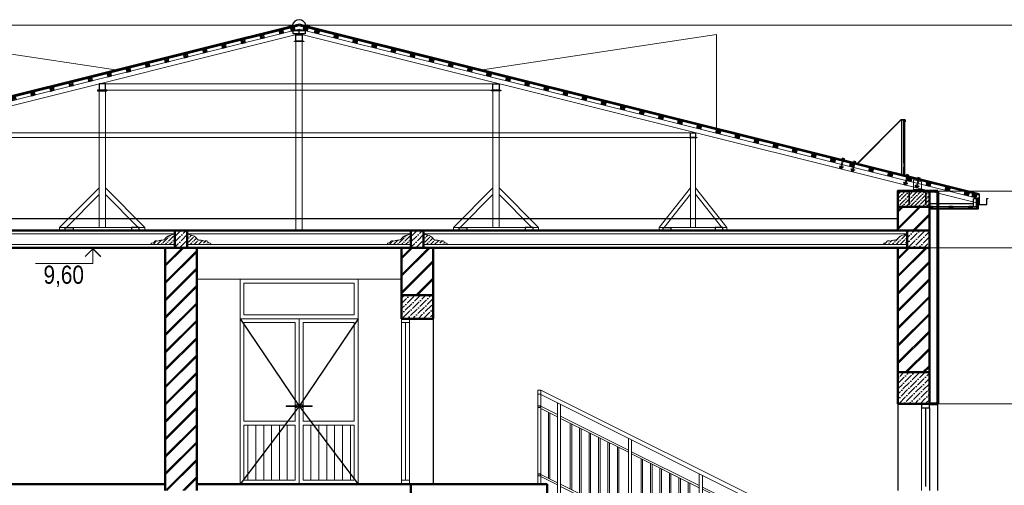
# Model space of a CAD drawing. Header units: millimetres. Extents: x -257011 to 237647566, y 2784933 to 6706507.
# Tile 108 of 256: x 9338241 to 9373350, y 5040189 to 5056792. Entities that reach past the tile are written whole.
import ezdxf

# ---------------------------------------------------------------- set-up
doc = ezdxf.new("R2010")
doc.units = ezdxf.units.MM
doc.header["$LTSCALE"] = 1000
doc.linetypes.add('ACAD_ISO03W100', pattern=[30, 12, -18])
doc.linetypes.add('HIDDEN', pattern=[0.375, 0.25, -0.125])
for name, color, linetype, lineweight in [('.', 7, 'Continuous', 15), ('AR_metall_0.3', 170, 'Continuous', 30), ('Doors', 86, 'Continuous', 13)]:
    doc.layers.add(name, color=color, linetype=linetype, lineweight=lineweight)
doc.layers.add('A3 pdf uchun', color=7, linetype='Continuous')
doc.styles.get("Standard").update_dxf_attribs({"font": 'ARIALN.TTF'})
pattern_1 = [(45, (9331545.234, 5084076.497), (19.293519, 70.742903), [90.9505208, -18.1901042, 0, -18.1901042])]
pattern_2 = [(45, (9331485.234, 5084076.497), (19.293519, 70.742903), [90.9505208, -18.1901042, 0, -18.1901042])]
pattern_3 = [(45, (9334485.234, 5084076.497), (19.293519, 70.742903), [90.9505208, -18.1901042, 0, -18.1901042])]

# ---------------------------------------------------------------- blocks, each defined once
blk = doc.blocks.new('iuliuululu')
at = {"color": 251, "lineweight": 0, "ltscale": 100, "true_color": 0x4d4d4d}
for p, q in [((-21616, 1229412), (-21656, 1229412)), ((-21616, 1229362), (-21656, 1229362)), ((-21616, 1229206), (-21406, 1229100)), ((-21616, 1229178), (-21406, 1229072)), ((-21521, 1229130), (-21521, 1228294)), ((-21501, 1229120), (-21501, 1228284)), ((-21366, 1229080), (-20505, 1228650)), ((-21366, 1229053), (-20505, 1228622)), ((-21245, 1228156), (-21245, 1228992)), ((-21225, 1228146), (-21225, 1228982)), ((-21125, 1228096), (-21125, 1228932)), ((-21105, 1228086), (-21105, 1228922)), ((-21005, 1228036), (-21005, 1228872)), ((-20985, 1228026), (-20985, 1228862)), ((-20885, 1227976), (-20885, 1228812)), ((-20865, 1227966), (-20865, 1228802)), ((-20765, 1227916), (-20765, 1228752)), ((-20745, 1227906), (-20745, 1228742)), ((-20645, 1227856), (-20645, 1228692)), ((-20625, 1227846), (-20625, 1228682)), ((-20465, 1228630), (-19605, 1228201)), ((-20465, 1228602), (-19605, 1228173)), ((-20345, 1227706), (-20345, 1228542)), ((-20325, 1227696), (-20325, 1228532)), ((-20225, 1227646), (-20225, 1228482)), ((-20205, 1227636), (-20205, 1228472)), ((-20105, 1227586), (-20105, 1228422)), ((-20085, 1227576), (-20085, 1228412)), ((-21406, 1228236), (-21616, 1228342)), ((-21406, 1228209), (-21616, 1228314)), ((-19985, 1227526), (-19985, 1228363)), ((-19965, 1227516), (-19965, 1228353)), ((-19865, 1227466), (-19865, 1228303)), ((-19845, 1227456), (-19845, 1228293)), ((-19605, 1228350), (-19605, 1227168)), ((-19565, 1228330), (-19565, 1227168)), ((-20505, 1227786), (-21366, 1228216)), ((-20505, 1227758), (-21366, 1228189)), ((-19745, 1227406), (-19745, 1228243)), ((-19725, 1227396), (-19725, 1228233)), ((-19565, 1228181), (-18705, 1227751)), ((-19565, 1228153), (-18705, 1227723)), ((-19445, 1227256), (-19445, 1228093)), ((-19425, 1227246), (-19425, 1228083)), ((-19325, 1227196), (-19325, 1228033)), ((-19305, 1227186), (-19305, 1228023)), ((-19205, 1227136), (-19205, 1227973)), ((-19185, 1227126), (-19185, 1227963)), ((-19085, 1227076), (-19085, 1227913)), ((-19065, 1227066), (-19065, 1227903)), ((-18965, 1227016), (-18965, 1227853)), ((-18945, 1227006), (-18945, 1227843)), ((-18845, 1226956), (-18845, 1227793)), ((-18705, 1227901), (-18705, 1226718)), ((-18665, 1227881), (-18665, 1226718)), ((-18455, 1227831), (-18455, 1226568)), ((-18455, 1227831), (-18415, 1227831)), ((-18415, 1227831), (-18415, 1226568)), ((-19605, 1227336), (-20465, 1227766)), ((-19605, 1227308), (-20465, 1227738)), ((-18825, 1226946), (-18825, 1227783)), ((-18665, 1227731), (-18455, 1227626)), ((-18665, 1227703), (-18455, 1227598)), ((-18455, 1227781), (-18415, 1227781)), ((-18570, 1227655), (-18570, 1226819)), ((-18550, 1227645), (-18550, 1226809)), ((-18705, 1226886), (-19565, 1227316)), ((-18705, 1226858), (-19565, 1227288)), ((-18455, 1226761), (-18665, 1226866)), ((-18455, 1226733), (-18665, 1226838))]:
    blk.add_line(p, q, dxfattribs=at)
for points in [[(-21656, 1229412), (-21656, 1228218)], [(-18455, 1227831), (-21616, 1229412)], [(-21616, 1229412), (-21616, 1228218)], [(-18455, 1227775), (-21616, 1229356)], [(-21406, 1229251), (-21406, 1228068)], [(-21366, 1229231), (-21366, 1228068)], [(-20505, 1228800), (-20505, 1227618)], [(-20465, 1228780), (-20465, 1227618)]]:
    blk.add_lwpolyline(points, dxfattribs=at)
for points in [[(-21649, 1229214), (-21624, 1229214), (-21624, 1229189), (-21649, 1229189)], [(-21649, 1228350), (-21624, 1228350), (-21624, 1228325), (-21649, 1228325)], [(-18448, 1227614), (-18423, 1227614), (-18423, 1227589), (-18448, 1227589)], [(-18448, 1226750), (-18423, 1226750), (-18423, 1226725), (-18448, 1226725)]]:
    blk.add_lwpolyline(points, close=True, dxfattribs=at)
blk = doc.blocks.new('tsreser')
at = {"layer": '.', "lineweight": 9, "true_color": 0xcd6928}
h = blk.add_hatch(dxfattribs=at)
h.set_pattern_fill('ДЕРЕВО ВДОЛЬ ВОЛОКОН', color=32, scale=2, pattern_type=2)
h.set_pattern_definition([(51.3402, (0, 0), (-20.00000238, 2.4e-07), [12.4939, -115.5686]), (59.0362, (7.805, 9.756), (20.00000379, -1.174e-05), [6.96452, -109.6546]), (68.1986, (11.388, 15.728), (20.00000814, 7.03e-06), [16.1864, -91.5168]), (78.6901, (17.4, 30.757), (20.00000583, 7.41e-06), [10.32212, -91.6582]), (90, (19.424, 40.878), (-20, 1e-15), [18.24302, -81.757]), (281.3099, (17.4, 69.243), (20.00000583, -7.41e-06), [10.32212, -91.6582]), (291.8014, (11.388, 84.272), (20.00000814, -7.03e-06), [16.1864, -91.5168]), (300.9638, (7.805, 90.244), (20.00000379, 1.174e-05), [6.96452, -109.6546]), (308.6598, (0, 100), (-20.00000238, -2.4e-07), [12.4939, -115.5686])])
h.paths.add_polyline_path([(2611922, 1750219), (2612019, 1750243), (2611995, 1750340), (2611898, 1750316)])
at = {"layer": 'A3 pdf uchun', "color": 32, "lineweight": 30, "true_color": 0xcd6928, "elevation": 0}
blk.add_lwpolyline([(2611898, 1750316), (2611922, 1750219), (2612019, 1750243), (2611995, 1750340), (2611898, 1750316)], dxfattribs=at)
blk = doc.blocks.new('*U1919')
at = {"layer": 'A3 pdf uchun', "color": 18, "lineweight": 30, "true_color": 0x000000, "xscale": 0.5, "yscale": 0.5, "zscale": 0.5, "rotation": 346}
blk.add_blockref('tsreser', (-1478901, -533199, 0), dxfattribs=at)
blk = doc.blocks.new('*U1922')
at = {"color": 0, "linetype": 'ByBlock', "lineweight": -2, "transparency": 16777216}
for p in [(0, 0), (250, 0), (500, 0), (750, 0), (1000, 0), (1250, 0), (1500, 0), (1750, 0), (2000, 0), (2250, 0), (2500, 0), (2750, 0), (3000, 0), (3250, 0), (3500, 0), (3750, 0), (4000, 0), (4250, 0), (4500, 0), (4750, 0), (5000, 0), (5250, 0), (5500, 0), (5750, 0), (6000, 0), (6250, 0), (6500, 0), (6750, 0), (7000, 0), (7250, 0), (7500, 0), (7750, 0), (8000, 0), (8250, 0), (8500, 0)]:
    blk.add_blockref('*U1919', p, dxfattribs=at)
blk = doc.blocks.new('*U1920')
at = {"layer": 'A3 pdf uchun', "color": 18, "lineweight": 30, "true_color": 0x000000, "xscale": 0.5, "yscale": 0.5, "zscale": 0.5, "rotation": 346}
blk.add_blockref('tsreser', (-1478901, -533199, 0), dxfattribs=at)
blk = doc.blocks.new('*U1921')
at = {"color": 0, "linetype": 'ByBlock', "lineweight": -2, "transparency": 16777216}
for p in [(0, 0), (250, 0), (500, 0), (750, 0), (1000, 0), (1250, 0), (1500, 0), (1750, 0), (2000, 0), (2250, 0), (2500, 0), (2750, 0), (3000, 0), (3250, 0), (3500, 0), (3750, 0), (4000, 0), (4250, 0), (4500, 0), (4750, 0), (5000, 0), (5250, 0), (5500, 0), (5750, 0), (6000, 0), (6250, 0), (6500, 0), (6750, 0), (7000, 0), (7250, 0), (7500, 0), (7750, 0), (8000, 0), (8250, 0), (8500, 0)]:
    blk.add_blockref('*U1920', p, dxfattribs=at)
blk = doc.blocks.new('fsdfs')
at = {"layer": 'AR_metall_0.3', "lineweight": 5}
h = blk.add_hatch(dxfattribs=at)
h.set_pattern_fill('ANSI31', color=256, scale=0.2, style=0)
h.set_pattern_definition([(45, (1407518.07565, 570053.6693), (-0.449012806, 0.449012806), [])])
h.paths.add_polyline_path([(1593034, 528836), (1593030, 528836), (1593030, 528866), (1593034, 528866)])
h = blk.add_hatch(dxfattribs=at)
h.set_pattern_fill('ANSI31', color=256, scale=5, style=0)
h.set_pattern_definition([(45, (602309.331, 751369.397), (-11.22532015, 11.22532015), [])])
h.paths.add_polyline_path([(1593044, 528866), (1593044, 528316), (1593034, 528316), (1593034, 528866)])
h = blk.add_hatch(dxfattribs=at)
h.set_pattern_fill('ANSI31', color=256, scale=0.2, style=0)
h.set_pattern_definition([(45, (1407518.07565, 569533.6693), (-0.449012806, 0.449012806), [])])
h.paths.add_polyline_path([(1593030, 528316), (1593034, 528316), (1593034, 528346), (1593030, 528346)])
at = {"layer": 'AR_metall_0.3'}
for p, q in [((1593026, 528866), (1593026, 528840)), ((1593030, 528840), (1593026, 528840)), ((1593074, 528870), (1593030, 528870)), ((1593074, 528866), (1593030, 528866)), ((1593030, 528866), (1593030, 528840)), ((1593038, 528166), (1593038, 528866)), ((1593075, 528865), (1593632, 528308)), ((1593078, 528868), (1593634, 528311)), ((1593887, 528371), (1593640, 528310)), ((1593888, 528367), (1593641, 528306)), ((1593673, 528337), (1593670, 528339)), ((1593673, 528337), (1593674, 528340)), ((1593801, 528370), (1593797, 528372)), ((1593801, 528370), (1593802, 528373)), ((1593818, 528374), (1593815, 528376)), ((1593818, 528374), (1593820, 528377)), ((1593888, 528368), (1593887, 528371)), ((1593042, 528266), (1593038, 528266)), ((1593038, 528161), (1593038, 528266)), ((1593042, 528161), (1593042, 528266)), ((1593655, 528333), (1593652, 528335)), ((1593655, 528333), (1593657, 528336)), ((1593684, 528219), (1593682, 528216)), ((1593684, 528219), (1593687, 528217)), ((1593701, 528223), (1593700, 528220)), ((1593701, 528223), (1593704, 528222)), ((1593829, 528256), (1593828, 528253)), ((1593829, 528256), (1593832, 528254)), ((1593847, 528260), (1593845, 528257)), ((1593847, 528260), (1593850, 528258)), ((1593037, 528159), (1592780, 528094)), ((1592780, 528094), (1592781, 528090)), ((1593038, 528155), (1592781, 528090)), ((1592840, 528127), (1592837, 528129)), ((1592840, 528127), (1592842, 528130)), ((1592857, 528131), (1592854, 528133)), ((1592857, 528131), (1592859, 528134)), ((1592985, 528164), (1592982, 528165)), ((1592985, 528164), (1592987, 528167)), ((1593003, 528168), (1593000, 528170)), ((1593003, 528168), (1593004, 528171)), ((1592869, 528013), (1592867, 528010)), ((1592869, 528013), (1592872, 528011)), ((1592886, 528017), (1592884, 528014)), ((1592886, 528017), (1592889, 528016)), ((1593014, 528050), (1593012, 528047)), ((1593014, 528050), (1593017, 528048)), ((1593031, 528054), (1593030, 528051)), ((1593031, 528054), (1593035, 528052))]:
    blk.add_line(p, q, dxfattribs=at)
at = {"layer": 'AR_metall_0.3', "lineweight": 30}
for p, q in [((1593673, 528337), (1593676, 528325)), ((1593801, 528370), (1593804, 528358)), ((1593818, 528374), (1593821, 528362)), ((1593655, 528333), (1593658, 528321)), ((1593684, 528219), (1593681, 528231)), ((1593701, 528223), (1593698, 528236)), ((1593829, 528256), (1593826, 528268)), ((1593847, 528260), (1593844, 528272)), ((1592840, 528127), (1592843, 528115)), ((1592857, 528131), (1592860, 528119)), ((1592985, 528164), (1592988, 528152)), ((1593003, 528168), (1593006, 528156)), ((1592869, 528013), (1592865, 528025)), ((1592886, 528017), (1592883, 528029)), ((1593014, 528050), (1593011, 528062)), ((1593031, 528054), (1593028, 528066))]:
    blk.add_line(p, q, dxfattribs=at)
at = {"layer": 'AR_metall_0.3'}
for points in [[(1593034, 528836), (1593030, 528836), (1593030, 528866), (1593034, 528866)], [(1593034, 528166), (1593066, 528166), (1593066, 528866), (1593034, 528866)], [(1593044, 528866), (1593044, 528316), (1593034, 528316), (1593034, 528866)], [(1593034, 528316), (1593030, 528316), (1593030, 528346), (1593034, 528346)], [(1593690, 528208), (1593702, 528211), (1593699, 528220), (1593687, 528217)], [(1593835, 528244), (1593847, 528247), (1593845, 528257), (1593833, 528254)], [(1592875, 528002), (1592886, 528004), (1592884, 528014), (1592872, 528011)], [(1593020, 528038), (1593032, 528041), (1593029, 528051), (1593017, 528048)]]:
    blk.add_lwpolyline(points, close=True, dxfattribs=at)
at = {"layer": 'AR_metall_0.3', "lineweight": 30}
for points in [[(1593678, 528341), (1593681, 528327), (1593652, 528319), (1593649, 528334)], [(1593834, 528365), (1593835, 528361), (1593792, 528350), (1593791, 528354)], [(1593823, 528378), (1593827, 528364), (1593798, 528356), (1593794, 528371)], [(1593689, 528329), (1593690, 528324), (1593646, 528313), (1593645, 528318)], [(1593711, 528239), (1593710, 528243), (1593667, 528232), (1593668, 528228)], [(1593708, 528222), (1593704, 528237), (1593675, 528230), (1593679, 528215)], [(1593857, 528276), (1593856, 528280), (1593812, 528269), (1593813, 528265)], [(1593853, 528259), (1593850, 528274), (1593820, 528266), (1593824, 528252)], [(1592873, 528122), (1592874, 528118), (1592831, 528107), (1592830, 528111)], [(1592862, 528135), (1592866, 528121), (1592837, 528113), (1592833, 528128)], [(1593019, 528159), (1593020, 528155), (1592976, 528144), (1592975, 528148)], [(1593008, 528172), (1593012, 528157), (1592982, 528150), (1592979, 528165)], [(1592896, 528033), (1592895, 528037), (1592851, 528026), (1592852, 528022)], [(1592892, 528016), (1592889, 528031), (1592860, 528024), (1592863, 528009)], [(1593041, 528070), (1593040, 528074), (1592997, 528063), (1592998, 528058)], [(1593038, 528053), (1593034, 528068), (1593005, 528060), (1593009, 528046)]]:
    blk.add_lwpolyline(points, close=True, dxfattribs=at)
at = {"layer": 'AR_metall_0.3', "linetype": 'HIDDEN', "lineweight": 15, "ltscale": 5}
for points in [[(1593845, 528257), (1593819, 528357), (1593808, 528354), (1593833, 528254)], [(1593699, 528220), (1593674, 528320), (1593662, 528317), (1593687, 528217)], [(1592884, 528014), (1592858, 528114), (1592847, 528111), (1592872, 528011)], [(1593029, 528051), (1593004, 528151), (1592992, 528148), (1593017, 528048)]]:
    blk.add_lwpolyline(points, close=True, dxfattribs=at)
at = {"layer": 'AR_metall_0.3'}
for centre, radius, start, end in [((1593030, 528866), 4, 90, 180), ((1593074, 528864), 6, 45, 90), ((1593074, 528864), 2, 45, 90), ((1593639, 528316), 10, 225, 284.0362), ((1593639, 528316), 6, 225, 284.0362), ((1593036, 528161), 2, 284.1851, 0), ((1593036, 528161), 6, 284.1851, 0)]:
    blk.add_arc(centre, radius, start, end, dxfattribs=at)
blk = doc.blocks.new('fjmhk')
at = {"true_color": 0x000000}
h = blk.add_hatch(dxfattribs=at)
h.set_pattern_fill('ANSI36', color=18, scale=11.458333)
h.set_pattern_definition([(45, (9874535.58, 5079376.194), (19.293519, 70.742903), [90.950521, -18.190104, 0, -18.190104])])
h.paths.add_polyline_path([(10037906.6, 5084572.8), (10038306.6, 5084572.8), (10038306.6, 5084772.8), (10037906.6, 5084772.8)])
at = {"ltscale": 100}
h = blk.add_hatch(dxfattribs=at)
h.set_pattern_fill('JIS_LC_8A', color=256, scale=20, style=0)
h.set_pattern_definition([(45, (8573848.6, 3907478.28), (-110.308658, 110.308658), []), (45, (8573868.6, 3907478.28), (-110.308658, 110.308658), [])])
h.paths.add_polyline_path([(10038306.6, 5084572.8), (10038106.6, 5084572.8), (10038106.6, 5084272.8), (10038306.6, 5084272.8)])
h.paths.add_polyline_path([(10038106.6, 5084572.8), (10037906.6, 5084572.8), (10037906.6, 5084272.8), (10038031.3, 5084272.8), (10038106.6, 5084272.8)])
h = blk.add_hatch(dxfattribs=at)
h.set_pattern_fill('ANSI36', color=256, scale=15, style=0)
h.set_pattern_definition([(45, (9401458.1, 2994954.527), (25.2569703, 92.6088912), [119.0625, -23.8125, 0, -23.8125])])
h.paths.add_polyline_path([(10028886.6, 5084272.8), (10028726.6, 5084272.8), (10028726.6, 5084052.8), (10028886.6, 5084052.8)])
h = blk.add_hatch(dxfattribs=at)
h.set_pattern_fill('ANSI36', color=256, scale=15, style=0)
h.set_pattern_definition([(45, (9404458.1, 2994954.527), (25.2569703, 92.6088912), [119.0625, -23.8125, 0, -23.8125])])
h.paths.add_polyline_path([(10031886.6, 5084272.8), (10031726.6, 5084272.8), (10031726.6, 5084052.8), (10031886.6, 5084052.8)])
h = blk.add_hatch(dxfattribs=at)
h.set_pattern_fill('ANSI36', color=256, scale=15, style=0)
h.set_pattern_definition([(45, (9590984.196, 2933035.21), (25.2569703, 92.6088912), [119.0625, -23.8125, 0, -23.8125])])
h.paths.add_polyline_path([(10038306.6, 5084272.8), (10038026.6, 5084272.8), (10038026.6, 5084052.8), (10038306.6, 5084052.8)])
at = {"lineweight": 0, "true_color": 0x000000}
h = blk.add_hatch(dxfattribs=at)
h.set_pattern_fill('ANSI36', color=18, scale=11.458333)
h.set_pattern_definition(pattern_2)
edge = h.paths.add_edge_path()
edge.add_spline(control_points=[(10028404.7, 5084094.4), (10028411.6, 5084095.6), (10028423.8, 5084097.8), (10028435.9, 5084119), (10028465.5, 5084113.7), (10028470.1, 5084150.2), (10028505.8, 5084133.5), (10028536.1, 5084149.2), (10028567.6, 5084147.8), (10028599.4, 5084156.8), (10028619.7, 5084194.3), (10028669.2, 5084213.6), (10028709.6, 5084226), (10028726.6, 5084231.2)], knot_values=[0, 0, 0, 0, 20.0061177, 35.3603154, 67.1763217, 82.9535747, 122.2632843, 143.1964266, 185.4150286, 215.494812, 234.6188666, 308.5438464, 362.8608214, 362.8608214, 362.8608214, 362.8608214], degree=3, periodic=0)
edge.add_line((10028726.6, 5084231.2), (10028726.6, 5084094.4))
edge.add_line((10028726.6, 5084094.4), (10028404.7, 5084094.4))
h = blk.add_hatch(dxfattribs=at)
h.set_pattern_fill('ANSI36', color=18, scale=11.458333)
h.set_pattern_definition(pattern_2)
edge = h.paths.add_edge_path()
edge.add_spline(control_points=[(10028404.7, 5084094.4), (10028411.6, 5084095.6), (10028423.8, 5084097.8), (10028435.9, 5084119), (10028465.5, 5084113.7), (10028470.1, 5084150.2), (10028505.8, 5084133.5), (10028536.1, 5084149.2), (10028567.6, 5084147.8), (10028599.4, 5084156.8), (10028619.7, 5084194.3), (10028669.2, 5084213.6), (10028709.6, 5084226), (10028726.6, 5084231.2)], knot_values=[0, 0, 0, 0, 20.0061177, 35.3603154, 67.1763217, 82.9535747, 122.2632843, 143.1964266, 185.4150286, 215.494812, 234.6188666, 308.5438464, 362.8608214, 362.8608214, 362.8608214, 362.8608214], degree=3, periodic=0)
edge.add_line((10028726.6, 5084231.2), (10028726.6, 5084094.4))
edge.add_line((10028726.6, 5084094.4), (10028404.7, 5084094.4))
h = blk.add_hatch(dxfattribs=at)
h.set_pattern_fill('ANSI36', color=18, scale=11.458333)
h.set_pattern_definition(pattern_1)
edge = h.paths.add_edge_path()
edge.add_spline(control_points=[(10029208.6, 5084094.4), (10029201.7, 5084095.6), (10029189.5, 5084097.8), (10029177.4, 5084119), (10029147.8, 5084113.7), (10029143.2, 5084150.2), (10029107.5, 5084133.5), (10029077.2, 5084149.2), (10029045.7, 5084147.8), (10029013.9, 5084156.8), (10028993.6, 5084194.3), (10028944.1, 5084213.6), (10028903.7, 5084226), (10028886.6, 5084231.2)], knot_values=[0, 0, 0, 0, 20.0061177, 35.3603154, 67.1763217, 82.9535747, 122.2632843, 143.1964266, 185.4150286, 215.494812, 234.6188666, 308.5438464, 362.8608214, 362.8608214, 362.8608214, 362.8608214], degree=3, periodic=0)
edge.add_line((10028886.6, 5084231.2), (10028886.6, 5084094.4))
edge.add_line((10028886.6, 5084094.4), (10029208.6, 5084094.4))
h = blk.add_hatch(dxfattribs=at)
h.set_pattern_fill('ANSI36', color=18, scale=11.458333)
h.set_pattern_definition(pattern_1)
edge = h.paths.add_edge_path()
edge.add_spline(control_points=[(10029208.6, 5084094.4), (10029201.7, 5084095.6), (10029189.5, 5084097.8), (10029177.4, 5084119), (10029147.8, 5084113.7), (10029143.2, 5084150.2), (10029107.5, 5084133.5), (10029077.2, 5084149.2), (10029045.7, 5084147.8), (10029013.9, 5084156.8), (10028993.6, 5084194.3), (10028944.1, 5084213.6), (10028903.7, 5084226), (10028886.6, 5084231.2)], knot_values=[0, 0, 0, 0, 20.0061177, 35.3603154, 67.1763217, 82.9535747, 122.2632843, 143.1964266, 185.4150286, 215.494812, 234.6188666, 308.5438464, 362.8608214, 362.8608214, 362.8608214, 362.8608214], degree=3, periodic=0)
edge.add_line((10028886.6, 5084231.2), (10028886.6, 5084094.4))
edge.add_line((10028886.6, 5084094.4), (10029208.6, 5084094.4))
h = blk.add_hatch(dxfattribs=at)
h.set_pattern_fill('ANSI36', color=18, scale=11.458333)
h.set_pattern_definition(pattern_3)
edge = h.paths.add_edge_path()
edge.add_spline(control_points=[(10031404.7, 5084094.4), (10031411.6, 5084095.6), (10031423.8, 5084097.8), (10031435.9, 5084119), (10031465.5, 5084113.7), (10031470.1, 5084150.2), (10031505.8, 5084133.5), (10031536.1, 5084149.2), (10031567.6, 5084147.8), (10031599.4, 5084156.8), (10031619.7, 5084194.3), (10031669.2, 5084213.6), (10031709.6, 5084226), (10031726.6, 5084231.2)], knot_values=[0, 0, 0, 0, 20.0061177, 35.3603154, 67.1763217, 82.9535747, 122.2632843, 143.1964266, 185.4150286, 215.494812, 234.6188666, 308.5438464, 362.8608214, 362.8608214, 362.8608214, 362.8608214], degree=3, periodic=0)
edge.add_line((10031726.6, 5084231.2), (10031726.6, 5084094.4))
edge.add_line((10031726.6, 5084094.4), (10031404.7, 5084094.4))
h = blk.add_hatch(dxfattribs=at)
h.set_pattern_fill('ANSI36', color=18, scale=11.458333)
h.set_pattern_definition(pattern_3)
edge = h.paths.add_edge_path()
edge.add_spline(control_points=[(10031404.7, 5084094.4), (10031411.6, 5084095.6), (10031423.8, 5084097.8), (10031435.9, 5084119), (10031465.5, 5084113.7), (10031470.1, 5084150.2), (10031505.8, 5084133.5), (10031536.1, 5084149.2), (10031567.6, 5084147.8), (10031599.4, 5084156.8), (10031619.7, 5084194.3), (10031669.2, 5084213.6), (10031709.6, 5084226), (10031726.6, 5084231.2)], knot_values=[0, 0, 0, 0, 20.0061177, 35.3603154, 67.1763217, 82.9535747, 122.2632843, 143.1964266, 185.4150286, 215.494812, 234.6188666, 308.5438464, 362.8608214, 362.8608214, 362.8608214, 362.8608214], degree=3, periodic=0)
edge.add_line((10031726.6, 5084231.2), (10031726.6, 5084094.4))
edge.add_line((10031726.6, 5084094.4), (10031404.7, 5084094.4))
h = blk.add_hatch(dxfattribs=at)
h.set_pattern_fill('ANSI36', color=18, scale=11.458333)
h.set_pattern_definition([(45, (9334545.234, 5084076.497), (19.293519, 70.742903), [90.9505208, -18.1901042, 0, -18.1901042])])
edge = h.paths.add_edge_path()
edge.add_spline(control_points=[(10032208.6, 5084094.4), (10032201.7, 5084095.6), (10032189.5, 5084097.8), (10032177.4, 5084119), (10032147.8, 5084113.7), (10032143.2, 5084150.2), (10032107.5, 5084133.5), (10032077.2, 5084149.2), (10032045.7, 5084147.8), (10032013.9, 5084156.8), (10031993.6, 5084194.3), (10031944.1, 5084213.6), (10031903.7, 5084226), (10031886.6, 5084231.2)], knot_values=[0, 0, 0, 0, 20.0061177, 35.3603154, 67.1763217, 82.9535747, 122.2632843, 143.1964266, 185.4150286, 215.494812, 234.6188666, 308.5438464, 362.8608214, 362.8608214, 362.8608214, 362.8608214], degree=3, periodic=0)
edge.add_line((10031886.6, 5084231.2), (10031886.6, 5084094.4))
edge.add_line((10031886.6, 5084094.4), (10032208.6, 5084094.4))
h = blk.add_hatch(dxfattribs=at)
h.set_pattern_fill('ANSI36', color=18, scale=11.458333)
h.set_pattern_definition([(45, (9331810.593, 5084076.497), (19.293519, 70.742903), [90.9505208, -18.1901042, 0, -18.1901042])])
edge = h.paths.add_edge_path()
edge.add_spline(control_points=[(10037704.7, 5084094.4), (10037711.6, 5084095.6), (10037723.8, 5084097.8), (10037735.9, 5084119), (10037765.5, 5084113.7), (10037770.1, 5084150.2), (10037805.8, 5084133.5), (10037836.1, 5084149.2), (10037867.6, 5084147.8), (10037899.4, 5084156.8), (10037919.7, 5084194.3), (10037969.2, 5084213.6), (10038009.6, 5084226), (10038026.6, 5084231.2)], knot_values=[0, 0, 0, 0, 20.0061177, 35.3603154, 67.1763217, 82.9535747, 122.2632843, 143.1964266, 185.4150286, 215.494812, 234.6188666, 308.5438464, 362.8608214, 362.8608214, 362.8608214, 362.8608214], degree=3, periodic=0)
edge.add_line((10038026.6, 5084231.2), (10038026.6, 5084094.4))
edge.add_line((10038026.6, 5084094.4), (10037704.7, 5084094.4))
at = {"ltscale": 100}
h = blk.add_hatch(dxfattribs=at)
h.set_pattern_fill('JIS_LC_8A', color=256, scale=20, style=0)
h.set_pattern_definition([(45, (7901334.4, 3152242.96), (-110.308658, 110.308658), []), (45, (7901354.4, 3152242.96), (-110.308658, 110.308658), [])])
h.paths.add_polyline_path([(10029006.6, 5084052.8), (10028606.6, 5084052.8), (10028606.6, 5080972.8), (10029006.6, 5080972.8)])
h = blk.add_hatch(dxfattribs=at)
h.set_pattern_fill('JIS_LC_8A', color=256, scale=20, style=0)
h.set_pattern_definition([(45, (9873132.77, 4035917.75), (-110.308658, 110.308658), []), (45, (9873152.77, 4035917.75), (-110.308658, 110.308658), [])])
h.paths.add_polyline_path([(10031606.6, 5084052.8), (10032006.6, 5084052.8), (10032006.6, 5083452.8), (10031606.6, 5083452.8)])
h = blk.add_hatch(dxfattribs=at)
h.set_pattern_fill('JIS_LC_8A', color=256, scale=20, style=0)
h.set_pattern_definition([(45, (9710022.75, 4012547.8), (-110.308658, 110.308658), []), (45, (9710042.75, 4012547.8), (-110.308658, 110.308658), [])])
h.paths.add_polyline_path([(10038306.6, 5084052.8), (10037906.6, 5084052.8), (10037906.6, 5082472.8), (10038306.6, 5082472.8)])
h = blk.add_hatch(dxfattribs=at)
h.set_pattern_fill('ANSI36', color=256, scale=15, style=0)
h.set_pattern_definition([(45, (9143085.94, 4402710.933), (25.2569703, 92.6088912), [119.0625, -23.8125, 0, -23.8125])])
h.paths.add_polyline_path([(10031606.6, 5083452.8), (10032006.6, 5083452.8), (10032006.6, 5083152.8), (10031606.6, 5083152.8)])
h = blk.add_hatch(dxfattribs=at)
h.set_pattern_fill('ANSI36', color=256, scale=15, style=0)
h.set_pattern_definition([(45, (9152385.94, 4403210.933), (25.2569703, 92.6088912), [119.0625, -23.8125, 0, -23.8125])])
h.paths.add_polyline_path([(10038306.6, 5082472.8), (10037906.6, 5082472.8), (10037906.6, 5082072.8), (10038306.6, 5082072.8)])
at = {"color": 252, "linetype": 'HIDDEN', "lineweight": 9, "ltscale": 800}
for p, q in [((10017225.5, 5086880.5, 0), (10041452.4, 5086880.5, 0)), ((10038306.6, 5084772.8, 0), (10041452.4, 5084772.8, 0)), ((10038306.6, 5084052.8, 0), (10041452.4, 5084052.8, 0)), ((10038413.6, 5082072.8, 0), (10041452.4, 5082072.8, 0))]:
    blk.add_line(p, q, dxfattribs=at)
at = {"color": 146, "lineweight": 9}
for p, q in [((10021676.1, 5084744.4, 0), (10030306.6, 5086896.3, 0)), ((10038937.2, 5084744.4, 0), (10030306.6, 5086896.3, 0)), ((10025006.6, 5086759.4, 0), (10028006.6, 5086307.4, 0)), ((10035606.6, 5086759.4, 0), (10032606.6, 5086307.4, 0)), ((10035606.6, 5085559.4, 0), (10035606.6, 5086759.4, 0))]:
    blk.add_line(p, q, dxfattribs=at)
at = {"color": 146, "lineweight": 50}
for p in [(10021676.1, 5084729, 0), (10038937.2, 5084729, 0)]:
    blk.add_line(p, (10030306.6, 5086880.8, 0), dxfattribs=at)
at = {"color": 252, "lineweight": 60, "ltscale": 100}
for p, q in [((10038306.6, 5084772.8, 0), (10038413.6, 5084772.8, 0)), ((10038306.6, 5082072.8, 0), (10038413.6, 5082072.8, 0))]:
    blk.add_line(p, q, dxfattribs=at)
at = {"lineweight": 50, "ltscale": 100}
for p, q in [((10038306.6, 5084672.8), (10038306.6, 5082072.8)), ((10038006.6, 5084272.8, 0), (10038306.6, 5084272.8, 0)), ((10031606.6, 5083152.8, 0), (10031606.6, 5084052.8, 0)), ((10032006.6, 5083152.8, 0), (10032006.6, 5084052.8, 0)), ((10037906.6, 5084052.8), (10037906.6, 5082072.8)), ((10031726.6, 5081052.8), (10031726.6, 5080752.8))]:
    blk.add_line(p, q, dxfattribs=at)
at = {"color": 219, "lineweight": 30, "true_color": 0x642165}
for p, q in [((10038906.6, 5084672.9, 0), (10038866.6, 5084672.9, 0)), ((10038866.6, 5084572.8, 0), (10038866.6, 5084672.9, 0)), ((10038906.6, 5084572.8, 0), (10038906.6, 5084672.9, 0)), ((10038866.6, 5084612.8, 0), (10038306.6, 5084612.8, 0)), ((10038906.6, 5084572.8, 0), (10038306.6, 5084572.8, 0))]:
    blk.add_line(p, q, dxfattribs=at)
at = {"lineweight": 30, "ltscale": 100}
blk.add_line((10022706.6, 5084424.8, 0), (10037906.6, 5084424.8, 0), dxfattribs=at)
at = {"lineweight": 9}
for p, q in [((10027834.7, 5084052.8, 0), (10027176.4, 5084052.8, 0)), ((10032778.6, 5084052.8, 0), (10033436.9, 5084052.8, 0))]:
    blk.add_line(p, q, dxfattribs=at)
at = {"lineweight": 9, "ltscale": 100}
for p, q in [((10031056.6, 5083152.8, 0), (10029556.6, 5083152.8, 0)), ((10031006.6, 5083202.8, 0), (10029606.6, 5083202.8, 0)), ((10030306.6, 5083152.8, 0), (10030306.6, 5081052.8, 0)), ((10030256.6, 5083102.8, 0), (10029606.6, 5083102.8, 0)), ((10030256.6, 5083102.8, 0), (10030256.6, 5081852.8, 0)), ((10031006.6, 5083102.8, 0), (10030356.6, 5083102.8, 0)), ((10030356.6, 5083102.8, 0), (10030356.6, 5081852.8, 0)), ((10030256.6, 5081852.8, 0), (10029606.6, 5081852.8, 0)), ((10030256.6, 5081802.8, 0), (10029606.6, 5081802.8, 0)), ((10029656.6, 5081802.8, 0), (10029656.6, 5081102.8, 0)), ((10029756.6, 5081802.8, 0), (10029756.6, 5081102.8, 0)), ((10029856.6, 5081802.8, 0), (10029856.6, 5081102.8, 0)), ((10029956.6, 5081802.8, 0), (10029956.6, 5081102.8, 0)), ((10030056.6, 5081802.8, 0), (10030056.6, 5081102.8, 0)), ((10030156.6, 5081802.8, 0), (10030156.6, 5081102.8, 0)), ((10030256.6, 5081802.8, 0), (10030256.6, 5081102.8, 0)), ((10031006.6, 5081852.8, 0), (10030356.6, 5081852.8, 0)), ((10030356.6, 5081802.8, 0), (10030356.6, 5081102.8, 0)), ((10031006.6, 5081802.8, 0), (10030356.6, 5081802.8, 0)), ((10030456.6, 5081802.8, 0), (10030456.6, 5081102.8, 0)), ((10030556.6, 5081802.8, 0), (10030556.6, 5081102.8, 0)), ((10030656.6, 5081802.8, 0), (10030656.6, 5081102.8, 0)), ((10030756.6, 5081802.8, 0), (10030756.6, 5081102.8, 0)), ((10030856.6, 5081802.8, 0), (10030856.6, 5081102.8, 0)), ((10030956.6, 5081802.8, 0), (10030956.6, 5081102.8, 0))]:
    blk.add_line(p, q, dxfattribs=at)
at = {"ltscale": 100}
for p, q in [((10032006.6, 5083152.8), (10032006.6, 5081052.8)), ((10037906.6, 5082072.8), (10037906.6, 5080972.8, 0)), ((10038413.6, 5080972.8, 0), (10038413.6, 5082072.8))]:
    blk.add_line(p, q, dxfattribs=at)
at = {"lineweight": 50}
for p, q in [((10037906.6, 5082472.8, 0), (10038306.6, 5082472.8, 0)), ((10037906.6, 5082072.8, 0), (10038306.6, 5082072.8, 0))]:
    blk.add_line(p, q, dxfattribs=at)
at = {"color": 251, "lineweight": 0, "ltscale": 100, "true_color": 0x4d4d4d}
blk.add_line((10033375.4, 5082246.2, 0), (10033335.4, 5082246.2, 0), dxfattribs=at)
at = {"color": 5, "lineweight": 0}
blk.add_line((10038206.6, 5082022.8), (10038206.6, 5080972.8, 0), dxfattribs=at)
at = {"color": 5}
for p, q in [((10038256.6, 5082022.8), (10038256.6, 5081022.8, 0)), ((10038306.6, 5082022.8), (10038306.6, 5080972.8, 0))]:
    blk.add_line(p, q, dxfattribs=at)
at = {"color": 146, "lineweight": 30, "elevation": 0}
for points in [[(10030220.1, 5086877.7), (10030175, 5086866.4)], [(10030186.6, 5086872.8), (10030200.7, 5086877.2)], [(10030393.2, 5086877.7), (10030438.3, 5086866.4)], [(10030426.7, 5086872.8), (10030412.6, 5086877.2)], [(10030193.5, 5086876.1), (10030202.8, 5086841.9)], [(10030419.8, 5086876.1), (10030410.5, 5086841.9)], [(10038736.6, 5084779), (10038937.2, 5084729), (10038937.2, 5084604), (10039037.2, 5084604), (10039037.2, 5084679), (10039047.2, 5084679), (10039047.2, 5084674)]]:
    blk.add_lwpolyline(points, dxfattribs=at)
at = {"lineweight": 50, "ltscale": 100, "elevation": 0}
for points in [[(10037906.6, 5084572.8), (10038306.6, 5084572.8), (10038306.6, 5084772.8), (10037906.6, 5084772.8)], [(10038026.3, 5084272.8), (10022587, 5084272.8), (10022587, 5084052.8), (10038026.3, 5084052.8)]]:
    blk.add_lwpolyline(points, close=True, dxfattribs=at)
at = {"color": 32, "lineweight": 30, "ltscale": 100}
blk.add_lwpolyline([(10038406.6, 5084772.8), (10038406.6, 5082072.8)], dxfattribs=at)
at = {"color": 252, "lineweight": 60, "ltscale": 100}
blk.add_lwpolyline([(10038413.6, 5084772.8), (10038413.6, 5082072.8)], dxfattribs=at)
at = {"color": 5, "lineweight": 30, "elevation": 0}
blk.add_lwpolyline([(10038308.8, 5084647.8), (10038308.8, 5084572.8), (10038306.6, 5084572.8), (10038306.6, 5084647.8)], close=True, dxfattribs=at)
at = {"color": 251, "lineweight": 40, "ltscale": 100, "elevation": 0}
blk.add_lwpolyline([(10038308.8, 5084552.8), (10038926.6, 5084552.8), (10038926.6, 5084670)], dxfattribs=at)
at = {"lineweight": 50, "ltscale": 100, "elevation": 0}
for points in [[(10038306.6, 5084052.8), (10038306.6, 5084572.8), (10037906.6, 5084572.8), (10037906.6, 5084272.8)], [(10031726.6, 5084052.8), (10031726.6, 5084272.8)], [(10031886.6, 5084052.8), (10031886.6, 5084272.8)], [(10029006.6, 5084052.8), (10028606.6, 5084052.8)], [(10028606.6, 5080972.8), (10028606.6, 5084052.8)], [(10029006.6, 5080972.8), (10029006.6, 5084052.8)], [(10032006.6, 5084052.8), (10031606.6, 5084052.8)], [(10037906.6, 5084052.8), (10038306.6, 5084052.8)], [(10032006.6, 5083452.8), (10031606.6, 5083452.8)], [(10032006.6, 5083152.8), (10031606.6, 5083152.8)], [(10022706.6, 5081052.8), (10028606.6, 5081052.8)], [(10029006.6, 5081052.8), (10033456.6, 5081052.8)]]:
    blk.add_lwpolyline(points, dxfattribs=at)
at = {"color": 177, "lineweight": 40, "true_color": 0x293189, "elevation": 0}
for points in [[(10038348.8, 5084572.8), (10038308.8, 5084572.8), (10038308.8, 5084552.8), (10038348.8, 5084552.8)], [(10038598.8, 5084572.8), (10038558.8, 5084572.8), (10038558.8, 5084552.8), (10038598.8, 5084552.8)], [(10038848.8, 5084572.8), (10038808.8, 5084572.8), (10038808.8, 5084552.8), (10038848.8, 5084552.8)], [(10038906.6, 5084612.8), (10038906.6, 5084572.8), (10038926.6, 5084572.8), (10038926.6, 5084612.8)]]:
    blk.add_lwpolyline(points, close=True, dxfattribs=at)
at = {"lineweight": 50, "ltscale": 100}
for points in [[(10028726.6, 5084052.8), (10028726.6, 5084272.8)], [(10028886.6, 5084052.8), (10028886.6, 5084272.8)], [(10033456.6, 5080822.8), (10033456.6, 5081052.8)]]:
    blk.add_lwpolyline(points, dxfattribs=at)
at = {"lineweight": 0, "ltscale": 25, "elevation": 0}
for points in [[(10028726.6, 5084231.2), (10022587, 5084231.2)], [(10028726.6, 5084231.2), (10022587, 5084231.2)], [(10031726.6, 5084231.2), (10028886.6, 5084231.2)], [(10031726.6, 5084231.2), (10028886.6, 5084231.2)], [(10038026.6, 5084231.2), (10031886.6, 5084231.2)], [(10022587, 5084094.4), (10028726.6, 5084094.4)], [(10022587, 5084094.4), (10028726.6, 5084094.4)], [(10028886.6, 5084094.4), (10031726.6, 5084094.4)], [(10028886.6, 5084094.4), (10031726.6, 5084094.4)], [(10031886.6, 5084094.4), (10038026.3, 5084094.4)]]:
    blk.add_lwpolyline(points, dxfattribs=at)
at = {"lineweight": 9, "elevation": 0}
for points in [[(10027688.6, 5084052.8), (10027688.6, 5083852.8), (10026961.8, 5083852.8)], [(10029006.6, 5083652.8), (10031606.6, 5083652.8)]]:
    blk.add_lwpolyline(points, dxfattribs=at)
at = {"lineweight": 9, "const_width": 16, "elevation": 0}
blk.add_lwpolyline([(10027788.6, 5083941.5), (10027688.6, 5084041.5), (10027588.6, 5083941.5)], dxfattribs=at)
at = {"lineweight": 9, "ltscale": 100, "elevation": 0}
for points in [[(10031056.6, 5083652.8), (10029556.6, 5083652.8), (10029556.6, 5081052.8), (10031056.6, 5081052.8)], [(10030291.4, 5082048.7), (10030142.1, 5082048.7), (10030142.1, 5082036.2), (10030291.4, 5082036.2)], [(10030321.9, 5082048.7), (10030471.2, 5082048.7), (10030471.2, 5082036.2), (10030321.9, 5082036.2)]]:
    blk.add_lwpolyline(points, close=True, dxfattribs=at)
for points in [[(10029556.6, 5081052.8), (10029556.6, 5083652.8), (10031056.6, 5083652.8), (10031056.6, 5081052.8)], [(10031006.6, 5083202.8), (10031006.6, 5083602.8), (10029606.6, 5083602.8), (10029606.6, 5083202.8)], [(10029606.6, 5083102.8), (10029606.6, 5081852.8)], [(10031006.6, 5081852.8), (10031006.6, 5083102.8)], [(10029606.6, 5081802.8), (10029606.6, 5081102.8), (10030256.6, 5081102.8)], [(10030356.6, 5081102.8), (10031006.6, 5081102.8), (10031006.6, 5081802.8)]]:
    blk.add_lwpolyline(points, dxfattribs=at)
at = {"color": 1, "linetype": 'HIDDEN', "ltscale": 200, "elevation": 0}
for points in [[(10029556.6, 5083152.8), (10030306.6, 5082041.2), (10029556.6, 5081052.8)], [(10031056.6, 5083152.8), (10030306.6, 5082041.2), (10031056.6, 5081052.8)]]:
    blk.add_lwpolyline(points, dxfattribs=at)
at = {"color": 5, "elevation": 0}
blk.add_lwpolyline([(10038206.6, 5082072.8), (10038206.6, 5082022.8), (10038306.6, 5082022.8), (10038306.6, 5082072.8)], close=True, dxfattribs=at)
at = {"color": 146, "lineweight": 30}
for centre, radius, start, end in [((10030308.5, 5086858.3, 0), 90.5, 90.29596, 167.61148), ((10030304.7, 5086858.3, 0), 90.6, 12.40676, 87.90754)]:
    blk.add_arc(centre, radius, start, end, dxfattribs=at)
at = {"lineweight": 9, "ltscale": 100}
for centre, start, end in [((10030280.6, 5082042, 0), 195.30917, 161.98556), ((10030332.7, 5082042, 0), 18.01444, 344.69083)]:
    blk.add_arc(centre, 21.9, start, end, dxfattribs=at)
at = {"lineweight": 0}
for points in [[(10028726.6, 5084231.2, 0), (10028674.9, 5084214.7, 0), (10028611.4, 5084176.9, 0), (10028599.9, 5084161.7, 0), (10028572, 5084150.4, 0), (10028530.1, 5084144.8, 0), (10028510, 5084139.1, 0), (10028470.7, 5084137.4, 0), (10028464.2, 5084123.1, 0), (10028434.4, 5084111.8, 0), (10028423.6, 5084101, 0), (10028404.7, 5084094.4)], [(10028726.6, 5084231.2, 0), (10028674.9, 5084214.7, 0), (10028611.4, 5084176.9, 0), (10028599.9, 5084161.7, 0), (10028572, 5084150.4, 0), (10028530.1, 5084144.8, 0), (10028510, 5084139.1, 0), (10028470.7, 5084137.4, 0), (10028464.2, 5084123.1, 0), (10028434.4, 5084111.8, 0), (10028423.6, 5084101, 0), (10028404.7, 5084094.4)], [(10028886.6, 5084231.2, 0), (10028938.4, 5084214.7, 0), (10029001.9, 5084176.9, 0), (10029013.4, 5084161.7, 0), (10029041.3, 5084150.4, 0), (10029083.2, 5084144.8, 0), (10029103.3, 5084139.1, 0), (10029142.6, 5084137.4, 0), (10029149.1, 5084123.1, 0), (10029178.9, 5084111.8, 0), (10029189.7, 5084101, 0), (10029208.6, 5084094.4)], [(10028886.6, 5084231.2, 0), (10028938.4, 5084214.7, 0), (10029001.9, 5084176.9, 0), (10029013.4, 5084161.7, 0), (10029041.3, 5084150.4, 0), (10029083.2, 5084144.8, 0), (10029103.3, 5084139.1, 0), (10029142.6, 5084137.4, 0), (10029149.1, 5084123.1, 0), (10029178.9, 5084111.8, 0), (10029189.7, 5084101, 0), (10029208.6, 5084094.4)], [(10031726.6, 5084231.2, 0), (10031674.9, 5084214.7, 0), (10031611.4, 5084176.9, 0), (10031599.9, 5084161.7, 0), (10031572, 5084150.4, 0), (10031530.1, 5084144.8, 0), (10031510, 5084139.1, 0), (10031470.7, 5084137.4, 0), (10031464.2, 5084123.1, 0), (10031434.4, 5084111.8, 0), (10031423.6, 5084101, 0), (10031404.7, 5084094.4, 0)], [(10031726.6, 5084231.2, 0), (10031674.9, 5084214.7, 0), (10031611.4, 5084176.9, 0), (10031599.9, 5084161.7, 0), (10031572, 5084150.4, 0), (10031530.1, 5084144.8, 0), (10031510, 5084139.1, 0), (10031470.7, 5084137.4, 0), (10031464.2, 5084123.1, 0), (10031434.4, 5084111.8, 0), (10031423.6, 5084101, 0), (10031404.7, 5084094.4, 0)], [(10031886.6, 5084231.2, 0), (10031938.4, 5084214.7, 0), (10032001.9, 5084176.9, 0), (10032013.4, 5084161.7, 0), (10032041.3, 5084150.4, 0), (10032083.2, 5084144.8, 0), (10032103.3, 5084139.1, 0), (10032142.6, 5084137.4, 0), (10032149.1, 5084123.1, 0), (10032178.9, 5084111.8, 0), (10032189.7, 5084101, 0), (10032208.6, 5084094.4, 0)], [(10038026.6, 5084231.2, 0), (10037974.9, 5084214.7, 0), (10037911.4, 5084176.9, 0), (10037899.9, 5084161.7, 0), (10037872, 5084150.4, 0), (10037830.1, 5084144.8, 0), (10037810, 5084139.1, 0), (10037770.7, 5084137.4, 0), (10037764.2, 5084123.1, 0), (10037734.4, 5084111.8, 0), (10037723.6, 5084101, 0), (10037704.7, 5084094.4, 0)]]:
    blk.add_spline(points, degree=3, dxfattribs=at)
at = {"layer": 'A3 pdf uchun', "color": 177, "lineweight": 9, "true_color": 0x293189}
for p, q in [((10021688.2, 5084680.5, 0), (10030306.6, 5086829.3, 0)), ((10021702.7, 5084622.3, 0), (10030306.6, 5086767.5, 0)), ((10038925.1, 5084680.5, 0), (10030306.6, 5086829.3, 0)), ((10038910.6, 5084622.3, 0), (10030306.6, 5086767.5, 0))]:
    blk.add_line(p, q, dxfattribs=at)
at = {"layer": 'A3 pdf uchun', "color": 177, "lineweight": 30, "true_color": 0x293189}
blk.add_line((10030306.6, 5086767.5, 0), (10030306.6, 5086829.3, 0), dxfattribs=at)
blk.add_line((10030306.6, 5086767.5, 0), (10030306.6, 5086829.3, 0), dxfattribs=at)
at = {"layer": 'A3 pdf uchun', "color": 5, "lineweight": 9}
blk.add_line((10038206.6, 5084791, 0), (10038106.6, 5084791, 0), dxfattribs=at)
at = {"layer": 'A3 pdf uchun', "color": 5, "lineweight": 30}
for p, q in [((10038908.2, 5084612.5, 0), (10038927.5, 5084690.2, 0)), ((10038912.1, 5084611.6, 0), (10038931.4, 5084689.2, 0)), ((10038931.4, 5084689.2, 0), (10038927.5, 5084690.2, 0)), ((10038912.1, 5084611.6, 0), (10038908.2, 5084612.5, 0))]:
    blk.add_line(p, q, dxfattribs=at)
at = {"layer": 'A3 pdf uchun', "color": 244, "lineweight": 30, "true_color": 0x991b1e}
blk.add_line((10038937.2, 5084729, 0), (10038937.2, 5084744.4, 0), dxfattribs=at)
at = {"layer": 'A3 pdf uchun', "color": 5, "lineweight": 30, "elevation": 0}
for points in [[(10030231.6, 5086809.5), (10030381.6, 5086809.5), (10030381.6, 5086769.5), (10030231.6, 5086769.5)], [(10030246.6, 5086677.5), (10030366.6, 5086677.5), (10030366.6, 5086672.5), (10030246.6, 5086672.5)], [(10027866.6, 5086052.5), (10027746.6, 5086052.5), (10027746.6, 5086047.5), (10027866.6, 5086047.5)], [(10032746.6, 5086052.5), (10032866.6, 5086052.5), (10032866.6, 5086047.5), (10032746.6, 5086047.5)], [(10035256.6, 5085452.5), (10035356.6, 5085452.5), (10035356.6, 5085447.5), (10035256.6, 5085447.5)], [(10030226.6, 5084280.8), (10030386.6, 5084280.8), (10030386.6, 5084272.8), (10030226.6, 5084272.8)]]:
    blk.add_lwpolyline(points, close=True, dxfattribs=at)
at = {"layer": 'A3 pdf uchun', "color": 18, "lineweight": 30, "true_color": 0x000000, "elevation": 0}
for points in [[(10030266.6, 5086757.5), (10030346.6, 5086757.5), (10030346.6, 5086677.5), (10030266.6, 5086677.5)], [(10027846.6, 5086132.5), (10027766.6, 5086132.5), (10027766.6, 5086052.5), (10027846.6, 5086052.5)], [(10032766.6, 5086132.5), (10032846.6, 5086132.5), (10032846.6, 5086052.5), (10032766.6, 5086052.5)], [(10035276.6, 5085512.5), (10035336.6, 5085512.5), (10035336.6, 5085452.5), (10035276.6, 5085452.5)]]:
    blk.add_lwpolyline(points, close=True, dxfattribs=at)
at = {"layer": 'A3 pdf uchun', "color": 18, "lineweight": 9, "true_color": 0x000000, "elevation": 0}
for points in [[(10030266.6, 5086672.5), (10030346.6, 5086672.5), (10030346.6, 5084280.8), (10030266.6, 5084280.8)], [(10027846.6, 5086047.5), (10027766.6, 5086047.5), (10027766.6, 5084312.8), (10027846.6, 5084312.8)], [(10032766.6, 5086047.5), (10032846.6, 5086047.5), (10032846.6, 5084312.8), (10032766.6, 5084312.8)], [(10035276.6, 5085447.5), (10035336.6, 5085447.5), (10035336.6, 5084312.8), (10035276.6, 5084312.8)], [(10028346.6, 5084312.8), (10027266.6, 5084312.8), (10027266.6, 5084272.8), (10028346.6, 5084272.8)], [(10033346.6, 5084312.8), (10032266.6, 5084312.8), (10032266.6, 5084272.8), (10033346.6, 5084272.8)], [(10035736.6, 5084312.8), (10034876.6, 5084312.8), (10034876.6, 5084272.8), (10035736.6, 5084272.8)]]:
    blk.add_lwpolyline(points, close=True, dxfattribs=at)
at = {"layer": 'A3 pdf uchun', "color": 251, "linetype": 'ACAD_ISO03W100', "lineweight": 9, "ltscale": 8, "true_color": 0x636466, "elevation": 0}
for points in [[(10027846.6, 5086132.5), (10032766.6, 5086132.5), (10032766.6, 5086052.5), (10027846.6, 5086052.5)], [(10025336.6, 5085512.5), (10035276.6, 5085512.5), (10035276.6, 5085452.5), (10025336.6, 5085452.5)]]:
    blk.add_lwpolyline(points, close=True, dxfattribs=at)
at = {"layer": 'A3 pdf uchun', "color": 5, "lineweight": 9, "elevation": 0}
for points in [[(10038206.6, 5084783), (10038206.6, 5084890.4), (10038106.6, 5084915.3), (10038106.6, 5084783), (10038206.6, 5084783)], [(10038048, 5084783), (10038048, 5084603.7), (10038055.2, 5084603.7), (10038055.2, 5084783)], [(10038265.3, 5084783), (10038265.3, 5084603.7), (10038258.1, 5084603.7), (10038258.1, 5084783)]]:
    blk.add_lwpolyline(points, dxfattribs=at)
at = {"layer": 'A3 pdf uchun', "color": 18, "lineweight": 9, "true_color": 0x000000, "elevation": 0}
for points in [[(10027266.6, 5084312.8), (10027351.5, 5084312.8), (10027766.6, 5084728), (10027766.6, 5084812.8), (10027266.6, 5084312.8)], [(10028346.6, 5084312.8), (10028261.8, 5084312.8), (10027846.6, 5084728), (10027846.6, 5084812.8), (10028346.6, 5084312.8)], [(10032266.6, 5084312.8), (10032351.5, 5084312.8), (10032766.6, 5084728), (10032766.6, 5084812.8), (10032266.6, 5084312.8)], [(10033346.6, 5084312.8), (10033261.8, 5084312.8), (10032846.6, 5084728), (10032846.6, 5084812.8), (10033346.6, 5084312.8)], [(10034876.6, 5084312.8), (10035276.6, 5084812.8), (10035276.6, 5084732.8), (10034940.7, 5084312.8), (10034876.6, 5084312.8)], [(10035736.6, 5084312.8), (10035336.6, 5084812.8), (10035336.6, 5084732.8), (10035672.6, 5084312.8), (10035736.6, 5084312.8)]]:
    blk.add_lwpolyline(points, dxfattribs=at)
at = {"layer": 'A3 pdf uchun', "color": 5, "lineweight": 9, "elevation": 0}
blk.add_lwpolyline([(10038306.6, 5084772.8), (10037906.6, 5084772.8), (10037906.6, 5084783), (10038306.6, 5084783)], close=True, dxfattribs=at)
at = {"layer": 'A3 pdf uchun', "color": 244, "lineweight": 30, "true_color": 0x991b1e, "elevation": 0}
for points in [[(10027336.6, 5084312.8), (10027436.6, 5084312.8), (10027436.6, 5084272.8), (10027336.6, 5084272.8)], [(10028276.6, 5084312.8), (10028176.6, 5084312.8), (10028176.6, 5084272.8), (10028276.6, 5084272.8)], [(10032336.6, 5084312.8), (10032436.6, 5084312.8), (10032436.6, 5084272.8), (10032336.6, 5084272.8)], [(10033276.6, 5084312.8), (10033176.6, 5084312.8), (10033176.6, 5084272.8), (10033276.6, 5084272.8)], [(10034926.6, 5084312.8), (10035026.6, 5084312.8), (10035026.6, 5084272.8), (10034926.6, 5084272.8)], [(10035686.6, 5084312.8), (10035586.6, 5084312.8), (10035586.6, 5084272.8), (10035686.6, 5084272.8)]]:
    blk.add_lwpolyline(points, close=True, dxfattribs=at)
at = {"layer": 'Doors', "lineweight": 9}
for p, q in [((10031606.6, 5081102.8), (10031606.6, 5083102.8)), ((10031656.6, 5081102.8), (10031656.6, 5083102.8)), ((10031706.6, 5081102.8), (10031706.6, 5083102.8))]:
    blk.add_line(p, q, dxfattribs=at)
for points in [[(10031706.6, 5083152.8), (10031706.6, 5083102.8), (10031606.6, 5083102.8), (10031606.6, 5083152.8)], [(10031706.6, 5081102.8), (10031706.6, 5081052.8), (10031606.6, 5081052.8), (10031606.6, 5081102.8)]]:
    blk.add_lwpolyline(points, close=True, dxfattribs=at)
at = {"color": 18, "lineweight": 0, "true_color": 0x000000, "rotation": 14}
blk.add_blockref('*U1922', (10021831.6, 5084742, 0), dxfattribs=at)
at = {"color": 18, "lineweight": 0, "true_color": 0x000000, "extrusion": (0, 0, -1), "zscale": -1, "rotation": 14}
blk.add_blockref('*U1921', (-10038781.7, 5084742, 0), dxfattribs=at)
at = {"color": 5, "lineweight": -3, "xscale": -1}
blk.add_blockref('fsdfs', (11631024.6, 4556810.8, 0), dxfattribs=at)
at = {"lineweight": 50}
blk.add_blockref('iuliuululu', (10054991.7, 3852834.7), dxfattribs=at)
at = {"layer": 'A3 pdf uchun', "color": 18, "lineweight": 30, "true_color": 0x000000, "yscale": 0.5, "zscale": 0.5}
for p, xscale in [((8724245.5, 4211694.8, 0), 0.5), ((11336367.8, 4211694.8, 0), -0.5), ((11344857.9, 4209578, 0), -0.5)]:
    blk.add_blockref('tsreser', p, dxfattribs=dict(at, xscale=xscale))
at = {"lineweight": 9}
blk.add_text('9,60', height=230, dxfattribs=at).set_placement((10027061.9, 5083596.4, 0))

msp = doc.modelspace()

# ---------------------------------------------------------------- block references
at = {"lineweight": 50, "xscale": 2.808936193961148, "yscale": 2.808936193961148, "zscale": 2.808936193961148}
msp.add_blockref('fjmhk', (-18826286.307, -9232122.376, 0), dxfattribs=at)

doc.saveas('drawing.dxf')
